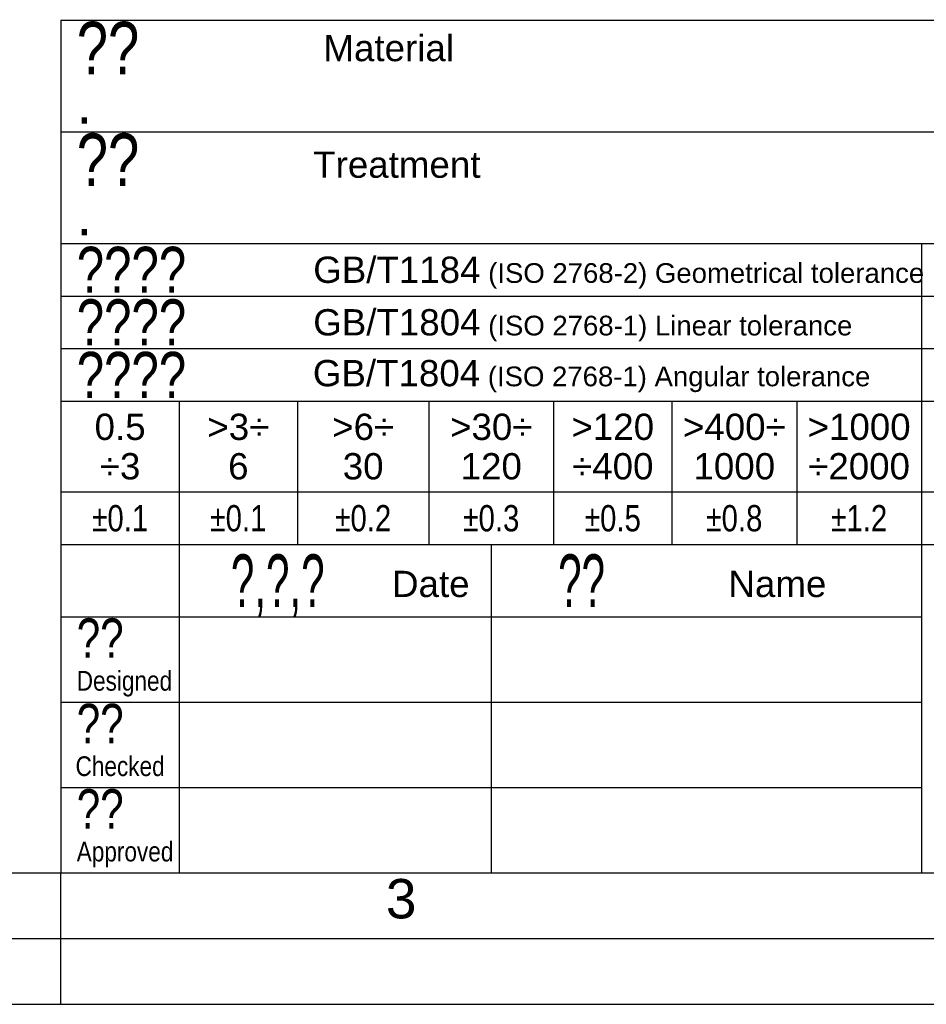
# Model space of a CAD drawing. Header units: millimetres. Extents: x 0 to 420, y 0 to 297.
# Tile 36 of 58: x 232 to 301, y 0 to 75. Entities that reach past the tile are written whole.
import ezdxf

# ---------------------------------------------------------------- set-up
doc = ezdxf.new("R2010")
doc.units = ezdxf.units.MM
doc.header["$LTSCALE"] = 23.1
doc.layers.get('0').update_dxf_attribs({"linetype": 'CONTINUOUS'})
doc.layers.add('DETAIL', color=7, linetype='CONTINUOUS')
doc.styles.add('TEXTSTYLE_1', font='gdt', dxfattribs={"width": 0.8})
doc.styles.add('TEXTSTYLE_2', font='arial.ttf')
doc.styles.add('TEXTSTYLE_3', font='arial.ttf')
doc.styles.add('TEXTSTYLE_5', font='txt', dxfattribs={"width": 0.8})
doc.styles.add('TEXTSTYLE_6', font='txt', dxfattribs={"width": 0.6})
doc.styles.add('TEXTSTYLE_8', font='arialn.ttf')
doc.styles.add('TEXTSTYLE_9', font='arialn.ttf')

msp = doc.modelspace()

# ---------------------------------------------------------------- linework, layer by layer
at = {"color": 2, "linetype": 'CONTINUOUS'}
for p, q in [((235, 74.91189), (410, 74.91189)), ((235, 74.91189), (235, 9.99989)), ((235, 66.41189), (310, 66.41189)), ((235, 57.91189), (410, 57.91189)), ((300.5, 57.91189), (300.5, 9.99989)), ((235, 53.91189), (310, 53.91189)), ((235, 49.91189), (310, 49.91189)), ((235, 45.91189), (341, 45.91189)), ((244, 45.91189), (244, 9.99989)), ((253, 45.91189), (253, 34.99989)), ((263, 45.91189), (263, 34.99989)), ((272.5, 45.91189), (272.5, 34.99989)), ((281.5, 45.91189), (281.5, 34.99989)), ((291, 45.91189), (291, 34.99989)), ((235, 38.99989), (310, 38.99989)), ((235, 34.99989), (410, 34.99989)), ((267.75, 34.99989), (267.75, 9.99989)), ((235, 29.49989), (300.5, 29.49989)), ((235, 22.99989), (300.5, 22.99989)), ((235, 16.49989), (300.5, 16.49989)), ((235, 0), (235, 10)), ((235, 9.99989), (410, 9.99989)), ((20, 5), (415, 5)), ((0, 0), (232.75, 0)), ((237.25, 0), (420, 0))]:
    msp.add_line(p, q, dxfattribs=at)
at = {"color": 7, "linetype": 'CONTINUOUS'}
for p, q in [((25, 10), (410, 10)), ((232.75, 0), (237.25, 0))]:
    msp.add_line(p, q, dxfattribs=at)

# ---------------------------------------------------------------- texts
at = {"color": 2, "linetype": 'CONTINUOUS', "attachment_point": 1, "line_spacing_factor": 0.9}
for s, insert, char_height, width, style in [('GB/T1804\\H1.5; (ISO 2768-1) Angular tolerance', (254.17258, 49.04173), 2, 42.3921933, 'TEXTSTYLE_3'), ('3', (259.729, 9.53753), 3, 2.330855, 'TEXTSTYLE_2')]:
    msp.add_mtext(s, dxfattribs=dict(at, insert=insert, char_height=char_height, width=width, style=style))
at = {"layer": 'DETAIL', "color": 2, "linetype": 'CONTINUOUS', "line_spacing_factor": 0.9}
for s, insert, char_height, width, attachment_point, style in [('??', (236.2, 74.78689), 4, 6.4, 1, 'TEXTSTYLE_5'), (' Material', (254.2, 73.78689), 2, 10.6914498, 1, 'TEXTSTYLE_3'), ('.', (236.2, 70.03689), 3, 1.1598513, 1, 'TEXTSTYLE_2'), ('??', (236.2, 66.28689), 4, 6.4, 1, 'TEXTSTYLE_5'), ('Treatment', (254.2, 64.91189), 2, 12.7137546, 1, 'TEXTSTYLE_3'), ('.', (236.2, 61.53689), 3, 1.1598513, 1, 'TEXTSTYLE_2'), ('????', (236.2, 57.66189), 3.5, 11.2, 1, 'TEXTSTYLE_5'), ('GB/T1184\\H1.5; (ISO 2768-2) Geometrical tolerance', (254.2, 56.91189), 2, 46.4572491, 1, 'TEXTSTYLE_3'), ('????', (236.2, 53.66189), 3.5, 11.2, 1, 'TEXTSTYLE_5'), ('GB/T1804\\H1.5; (ISO 2768-1) Linear tolerance', (254.2, 52.91189), 2, 40.9981413, 1, 'TEXTSTYLE_3'), ('????', (236.2, 49.66189), 3.5, 11.2, 1, 'TEXTSTYLE_5'), ('0.5\\P÷3', (239.5, 44.95589), 2, 3.8810409, 2, 'TEXTSTYLE_3'), ('>3÷\\P6', (248.5, 44.95589), 2, 4.7137546, 2, 'TEXTSTYLE_3'), ('>6÷\\P30', (258, 44.95589), 2, 4.7137546, 2, 'TEXTSTYLE_3'), ('>30÷\\P120', (267.75, 44.95589), 2, 6.267658, 2, 'TEXTSTYLE_3'), ('>120\\P÷400', (277, 44.95589), 2, 6.2899628, 2, 'TEXTSTYLE_3'), ('>400÷\\P1000', (286.25, 44.95589), 2, 7.8215613, 2, 'TEXTSTYLE_3'), ('>1000\\P÷2000', (295.75, 44.95589), 2, 7.8438662, 2, 'TEXTSTYLE_3'), ('{\\Fgdt;`}\\Farial.ttf;0.1', (239.5, 37.99989), 2, 6.2143742, 2, 'TEXTSTYLE_1'), ('{\\Fgdt;`}\\Farial.ttf;0.1', (248.5, 37.99989), 2, 6.2143742, 2, 'TEXTSTYLE_1'), ('{\\Fgdt;`}\\Farial.ttf;0.2', (258, 37.99989), 2, 6.2143742, 2, 'TEXTSTYLE_1'), ('{\\Fgdt;`}\\Farial.ttf;0.3', (267.75, 37.99989), 2, 6.2143742, 2, 'TEXTSTYLE_1'), ('{\\Fgdt;`}\\Farial.ttf;0.5', (277, 37.99989), 2, 6.2143742, 2, 'TEXTSTYLE_1'), ('{\\Fgdt;`}\\Farial.ttf;0.8', (286.25, 37.99989), 2, 6.2143742, 2, 'TEXTSTYLE_1'), ('{\\Fgdt;`}\\Farial.ttf;1.2', (295.75, 37.99989), 2, 6.2143742, 2, 'TEXTSTYLE_1'), ('?,?,?', (251.5, 34.24989), 4, 12, 2, 'TEXTSTYLE_6'), ('??', (274.625, 34.24989), 4, 4.8, 2, 'TEXTSTYLE_6'), ('Date', (260.2, 32.99989), 2, 5.8959108, 1, 'TEXTSTYLE_3'), ('    Name', (282.7, 32.99989), 2, 10.535316, 1, 'TEXTSTYLE_3'), ('??', (236.2, 29.37489), 3, 4.8, 1, 'TEXTSTYLE_5'), ('Designed', (236.2, 25.37489), 1.5, 7.2705224, 1, 'TEXTSTYLE_8'), ('??', (236.2, 22.87489), 3, 4.8, 1, 'TEXTSTYLE_5'), ('Checked', (239.5, 18.87489), 1.5, 6.7947761, 2, 'TEXTSTYLE_9'), ('??', (236.2, 16.37489), 3, 4.8, 1, 'TEXTSTYLE_5'), ('Approved', (236.2, 12.37489), 1.5, 7.3656716, 1, 'TEXTSTYLE_9')]:
    msp.add_mtext(s, dxfattribs=dict(at, insert=insert, char_height=char_height, width=width, attachment_point=attachment_point, style=style))

doc.saveas('drawing.dxf')
